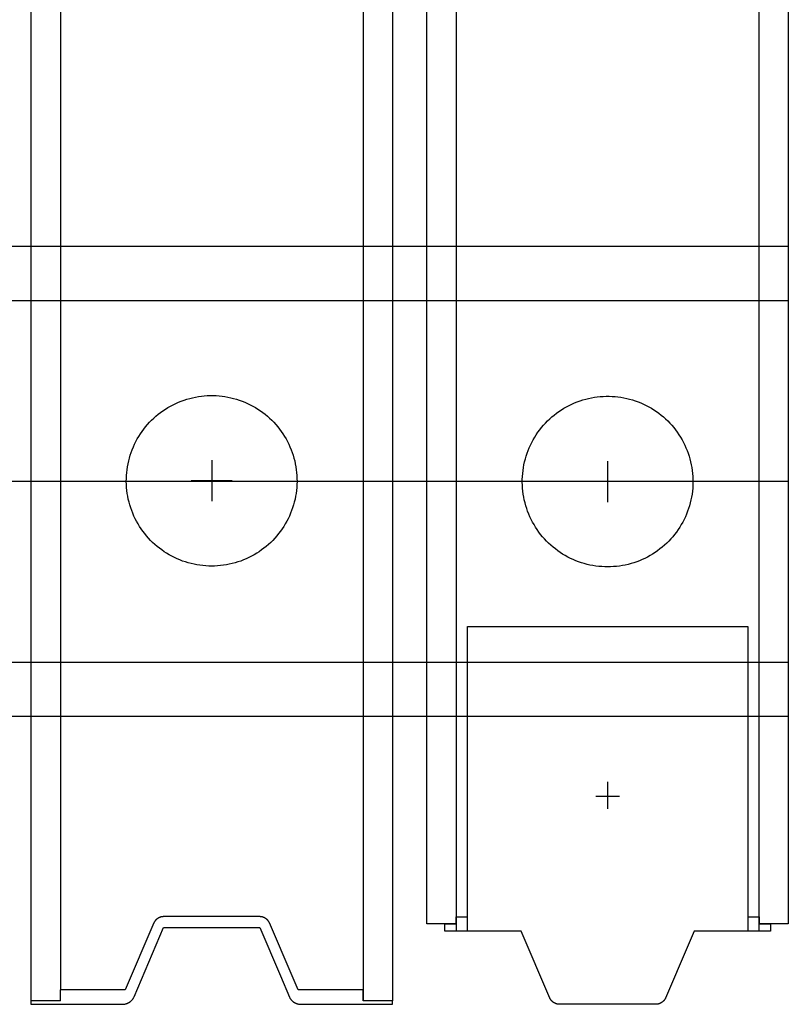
# Model space of a CAD drawing. Header units: millimetres. Extents: x -587 to 358276, y -26688 to 221215.
# Tile 89 of 256: x 9407 to 9428, y 10250 to 10277. Entities that reach past the tile are written whole.
import ezdxf

# ---------------------------------------------------------------- set-up
doc = ezdxf.new("R2010")
doc.units = ezdxf.units.MM
doc.header["$MEASUREMENT"] = 0
doc.layers.add('AVECO MODUŁY', color=40, linetype='Continuous')
doc.layers.add('AVECO TORY', color=7, linetype='Continuous')

msp = doc.modelspace()

# ---------------------------------------------------------------- linework, layer by layer
at = {"layer": 'AVECO MODUŁY', "color": 7}
for p, q in [((9407.408, 10249.749), (9407.408, 10361.325)), ((9417.403, 10361.325), (9417.403, 10249.749)), ((9418.351, 10251.872), (9418.351, 10361.425)), ((9419.162, 10361.425), (9419.162, 10251.672)), ((9427.54, 10251.672), (9427.54, 10361.425)), ((9428.346, 10361.425), (9428.346, 10251.872)), ((9408.219, 10361.025), (9408.219, 10250.049)), ((9416.597, 10249.749), (9416.597, 10361.025)), ((9412.035, 10266.459), (9412.117, 10266.47)), ((9412.117, 10266.47), (9412.198, 10266.478)), ((9412.198, 10266.478), (9412.28, 10266.484)), ((9412.28, 10266.484), (9412.362, 10266.487)), ((9412.362, 10266.487), (9412.444, 10266.487)), ((9412.444, 10266.487), (9412.525, 10266.484)), ((9412.525, 10266.484), (9412.607, 10266.478)), ((9412.607, 10266.478), (9412.689, 10266.47)), ((9412.689, 10266.47), (9412.77, 10266.459)), ((9423.147, 10266.457), (9423.228, 10266.463)), ((9423.228, 10266.463), (9423.31, 10266.466)), ((9423.31, 10266.466), (9423.392, 10266.466)), ((9423.392, 10266.466), (9423.474, 10266.463)), ((9423.474, 10266.463), (9423.556, 10266.457)), ((9411.193, 10266.154), (9411.264, 10266.195)), ((9411.264, 10266.195), (9411.337, 10266.233)), ((9411.337, 10266.233), (9411.411, 10266.269)), ((9411.411, 10266.269), (9411.485, 10266.302)), ((9411.485, 10266.302), (9411.561, 10266.332)), ((9411.561, 10266.332), (9411.638, 10266.36)), ((9411.638, 10266.36), (9411.716, 10266.385)), ((9411.716, 10266.385), (9411.795, 10266.408)), ((9411.795, 10266.408), (9411.875, 10266.427)), ((9411.875, 10266.427), (9411.955, 10266.444)), ((9411.955, 10266.444), (9412.035, 10266.459)), ((9412.77, 10266.459), (9412.85, 10266.444)), ((9412.85, 10266.444), (9412.93, 10266.427)), ((9412.93, 10266.427), (9413.01, 10266.408)), ((9413.01, 10266.408), (9413.089, 10266.385)), ((9413.089, 10266.385), (9413.167, 10266.36)), ((9413.167, 10266.36), (9413.244, 10266.332)), ((9413.244, 10266.332), (9413.32, 10266.302)), ((9413.32, 10266.302), (9413.395, 10266.269)), ((9413.395, 10266.269), (9413.468, 10266.233)), ((9413.468, 10266.233), (9413.541, 10266.195)), ((9413.541, 10266.195), (9413.612, 10266.154)), ((9422.213, 10266.173), (9422.285, 10266.212)), ((9422.285, 10266.212), (9422.359, 10266.247)), ((9422.359, 10266.247), (9422.434, 10266.281)), ((9422.434, 10266.281), (9422.51, 10266.311)), ((9422.51, 10266.311), (9422.587, 10266.339)), ((9422.587, 10266.339), (9422.665, 10266.364)), ((9422.665, 10266.364), (9422.744, 10266.387)), ((9422.744, 10266.387), (9422.823, 10266.406)), ((9422.823, 10266.406), (9422.903, 10266.423)), ((9422.903, 10266.423), (9422.984, 10266.437)), ((9422.984, 10266.437), (9423.065, 10266.449)), ((9423.065, 10266.449), (9423.147, 10266.457)), ((9423.556, 10266.457), (9423.637, 10266.449)), ((9423.637, 10266.449), (9423.718, 10266.437)), ((9423.718, 10266.437), (9423.799, 10266.423)), ((9423.799, 10266.423), (9423.879, 10266.406)), ((9423.879, 10266.406), (9423.958, 10266.387)), ((9423.958, 10266.387), (9424.037, 10266.364)), ((9424.037, 10266.364), (9424.115, 10266.339)), ((9424.115, 10266.339), (9424.192, 10266.311)), ((9424.192, 10266.311), (9424.268, 10266.281)), ((9424.268, 10266.281), (9424.343, 10266.247)), ((9424.343, 10266.247), (9424.417, 10266.212)), ((9424.417, 10266.212), (9424.489, 10266.173)), ((9410.862, 10265.915), (9410.925, 10265.967)), ((9410.925, 10265.967), (9410.989, 10266.017)), ((9410.989, 10266.017), (9411.056, 10266.065)), ((9411.056, 10266.065), (9411.124, 10266.111)), ((9411.124, 10266.111), (9411.193, 10266.154)), ((9413.612, 10266.154), (9413.681, 10266.111)), ((9413.681, 10266.111), (9413.749, 10266.065)), ((9413.749, 10266.065), (9413.816, 10266.017)), ((9413.816, 10266.017), (9413.881, 10265.967)), ((9413.881, 10265.967), (9413.943, 10265.915)), ((9421.81, 10265.893), (9421.873, 10265.946)), ((9421.873, 10265.946), (9421.938, 10265.996)), ((9421.938, 10265.996), (9422.004, 10266.044)), ((9422.004, 10266.044), (9422.072, 10266.09)), ((9422.072, 10266.09), (9422.142, 10266.133)), ((9422.142, 10266.133), (9422.213, 10266.173)), ((9424.489, 10266.173), (9424.56, 10266.133)), ((9424.56, 10266.133), (9424.63, 10266.09)), ((9424.63, 10266.09), (9424.698, 10266.044)), ((9424.698, 10266.044), (9424.764, 10265.996)), ((9424.764, 10265.996), (9424.829, 10265.946)), ((9424.829, 10265.946), (9424.892, 10265.893)), ((9410.576, 10265.622), (9410.629, 10265.684)), ((9410.629, 10265.684), (9410.684, 10265.745)), ((9410.684, 10265.745), (9410.741, 10265.803)), ((9410.741, 10265.803), (9410.801, 10265.86)), ((9410.801, 10265.86), (9410.862, 10265.915)), ((9413.943, 10265.915), (9414.005, 10265.86)), ((9414.005, 10265.86), (9414.064, 10265.803)), ((9414.064, 10265.803), (9414.121, 10265.745)), ((9414.121, 10265.745), (9414.176, 10265.684)), ((9414.176, 10265.684), (9414.229, 10265.622)), ((9421.525, 10265.6), (9421.578, 10265.663)), ((9421.578, 10265.663), (9421.633, 10265.724)), ((9421.633, 10265.724), (9421.69, 10265.782)), ((9421.69, 10265.782), (9421.749, 10265.839)), ((9421.749, 10265.839), (9421.81, 10265.893)), ((9424.892, 10265.893), (9424.953, 10265.839)), ((9424.953, 10265.839), (9425.012, 10265.782)), ((9425.012, 10265.782), (9425.069, 10265.724)), ((9425.069, 10265.724), (9425.124, 10265.663)), ((9425.124, 10265.663), (9425.177, 10265.6)), ((9410.387, 10265.355), (9410.431, 10265.424)), ((9410.431, 10265.424), (9410.477, 10265.491)), ((9410.477, 10265.491), (9410.525, 10265.557)), ((9410.525, 10265.557), (9410.576, 10265.622)), ((9414.229, 10265.622), (9414.28, 10265.557)), ((9414.28, 10265.557), (9414.328, 10265.491)), ((9414.328, 10265.491), (9414.374, 10265.424)), ((9414.374, 10265.424), (9414.418, 10265.355)), ((9421.336, 10265.333), (9421.379, 10265.403)), ((9421.379, 10265.403), (9421.425, 10265.47)), ((9421.425, 10265.47), (9421.474, 10265.536)), ((9421.474, 10265.536), (9421.525, 10265.6)), ((9425.177, 10265.6), (9425.228, 10265.536)), ((9425.228, 10265.536), (9425.277, 10265.47)), ((9425.277, 10265.47), (9425.323, 10265.403)), ((9425.323, 10265.403), (9425.367, 10265.333)), ((9410.237, 10265.064), (9410.27, 10265.138)), ((9410.27, 10265.138), (9410.307, 10265.212)), ((9410.307, 10265.212), (9410.346, 10265.284)), ((9410.346, 10265.284), (9410.387, 10265.355)), ((9414.418, 10265.355), (9414.459, 10265.284)), ((9414.459, 10265.284), (9414.498, 10265.212)), ((9414.498, 10265.212), (9414.535, 10265.138)), ((9414.535, 10265.138), (9414.568, 10265.064)), ((9421.185, 10265.043), (9421.219, 10265.117)), ((9421.219, 10265.117), (9421.255, 10265.191)), ((9421.255, 10265.191), (9421.294, 10265.263)), ((9421.294, 10265.263), (9421.336, 10265.333)), ((9425.367, 10265.333), (9425.408, 10265.263)), ((9425.408, 10265.263), (9425.447, 10265.191)), ((9425.447, 10265.191), (9425.483, 10265.117)), ((9425.483, 10265.117), (9425.517, 10265.043)), ((9410.128, 10264.755), (9410.151, 10264.834)), ((9410.151, 10264.834), (9410.177, 10264.911)), ((9410.177, 10264.911), (9410.205, 10264.988)), ((9410.205, 10264.988), (9410.237, 10265.064)), ((9414.568, 10265.064), (9414.6, 10264.988)), ((9414.6, 10264.988), (9414.628, 10264.911)), ((9414.628, 10264.911), (9414.654, 10264.834)), ((9414.654, 10264.834), (9414.677, 10264.755)), ((9421.1, 10264.812), (9421.125, 10264.89)), ((9421.125, 10264.89), (9421.154, 10264.967)), ((9421.154, 10264.967), (9421.185, 10265.043)), ((9425.517, 10265.043), (9425.548, 10264.967)), ((9425.548, 10264.967), (9425.577, 10264.89)), ((9425.577, 10264.89), (9425.603, 10264.812)), ((9410.075, 10264.515), (9410.09, 10264.596)), ((9410.09, 10264.596), (9410.108, 10264.676)), ((9410.108, 10264.676), (9410.128, 10264.755)), ((9412.403, 10264.695), (9412.403, 10263.561)), ((9414.677, 10264.755), (9414.698, 10264.676)), ((9414.698, 10264.676), (9414.715, 10264.596)), ((9414.715, 10264.596), (9414.73, 10264.515)), ((9421.024, 10264.494), (9421.038, 10264.574)), ((9421.038, 10264.574), (9421.056, 10264.654)), ((9421.056, 10264.654), (9421.076, 10264.734)), ((9421.076, 10264.734), (9421.1, 10264.812)), ((9423.351, 10264.673), (9423.351, 10263.54)), ((9425.603, 10264.812), (9425.626, 10264.734)), ((9425.626, 10264.734), (9425.646, 10264.654)), ((9425.646, 10264.654), (9425.664, 10264.574)), ((9425.664, 10264.574), (9425.679, 10264.494)), ((9410.047, 10264.271), (9410.054, 10264.353)), ((9410.054, 10264.353), (9410.063, 10264.434)), ((9410.063, 10264.434), (9410.075, 10264.515)), ((9414.73, 10264.515), (9414.742, 10264.434)), ((9414.742, 10264.434), (9414.751, 10264.353)), ((9414.751, 10264.353), (9414.758, 10264.271)), ((9420.996, 10264.25), (9421.002, 10264.331)), ((9421.002, 10264.331), (9421.012, 10264.413)), ((9421.012, 10264.413), (9421.024, 10264.494)), ((9425.679, 10264.494), (9425.691, 10264.413)), ((9425.691, 10264.413), (9425.7, 10264.331)), ((9425.7, 10264.331), (9425.706, 10264.25)), ((9410.043, 10264.107), (9410.044, 10264.189)), ((9410.045, 10264.025), (9410.043, 10264.107)), ((9410.044, 10264.189), (9410.047, 10264.271)), ((9410.05, 10263.944), (9410.045, 10264.025)), ((9412.969, 10264.128), (9411.836, 10264.128)), ((9414.76, 10264.025), (9414.755, 10263.944)), ((9414.758, 10264.271), (9414.761, 10264.189)), ((9414.762, 10264.107), (9414.76, 10264.025)), ((9414.761, 10264.189), (9414.762, 10264.107)), ((9420.992, 10264.168), (9420.996, 10264.25)), ((9420.992, 10264.086), (9420.992, 10264.168)), ((9420.994, 10264.004), (9420.992, 10264.086)), ((9423.918, 10264.107), (9422.784, 10264.107)), ((9425.706, 10264.25), (9425.71, 10264.168)), ((9425.71, 10264.086), (9425.708, 10264.004)), ((9425.71, 10264.168), (9425.71, 10264.086)), ((9410.058, 10263.862), (9410.05, 10263.944)), ((9410.069, 10263.781), (9410.058, 10263.862)), ((9410.082, 10263.7), (9410.069, 10263.781)), ((9414.736, 10263.781), (9414.723, 10263.7)), ((9414.747, 10263.862), (9414.736, 10263.781)), ((9414.755, 10263.944), (9414.747, 10263.862)), ((9420.999, 10263.922), (9420.994, 10264.004)), ((9421.007, 10263.841), (9420.999, 10263.922)), ((9421.017, 10263.76), (9421.007, 10263.841)), ((9421.031, 10263.679), (9421.017, 10263.76)), ((9425.685, 10263.76), (9425.671, 10263.679)), ((9425.696, 10263.841), (9425.685, 10263.76)), ((9425.703, 10263.922), (9425.696, 10263.841)), ((9425.708, 10264.004), (9425.703, 10263.922)), ((9410.098, 10263.62), (9410.082, 10263.7)), ((9410.117, 10263.54), (9410.098, 10263.62)), ((9410.139, 10263.461), (9410.117, 10263.54)), ((9414.688, 10263.54), (9414.666, 10263.461)), ((9414.707, 10263.62), (9414.688, 10263.54)), ((9414.723, 10263.7), (9414.707, 10263.62)), ((9421.047, 10263.599), (9421.031, 10263.679)), ((9421.066, 10263.519), (9421.047, 10263.599)), ((9421.088, 10263.44), (9421.066, 10263.519)), ((9425.636, 10263.519), (9425.614, 10263.44)), ((9425.655, 10263.599), (9425.636, 10263.519)), ((9425.671, 10263.679), (9425.655, 10263.599)), ((9410.164, 10263.383), (9410.139, 10263.461)), ((9410.191, 10263.306), (9410.164, 10263.383)), ((9410.221, 10263.23), (9410.191, 10263.306)), ((9410.253, 10263.154), (9410.221, 10263.23)), ((9414.584, 10263.23), (9414.552, 10263.154)), ((9414.614, 10263.306), (9414.584, 10263.23)), ((9414.641, 10263.383), (9414.614, 10263.306)), ((9414.666, 10263.461), (9414.641, 10263.383)), ((9421.112, 10263.362), (9421.088, 10263.44)), ((9421.139, 10263.285), (9421.112, 10263.362)), ((9421.169, 10263.208), (9421.139, 10263.285)), ((9421.202, 10263.133), (9421.169, 10263.208)), ((9425.533, 10263.208), (9425.5, 10263.133)), ((9425.563, 10263.285), (9425.533, 10263.208)), ((9425.59, 10263.362), (9425.563, 10263.285)), ((9425.614, 10263.44), (9425.59, 10263.362)), ((9410.288, 10263.08), (9410.253, 10263.154)), ((9410.326, 10263.008), (9410.288, 10263.08)), ((9410.366, 10262.936), (9410.326, 10263.008)), ((9410.409, 10262.866), (9410.366, 10262.936)), ((9414.439, 10262.936), (9414.397, 10262.866)), ((9414.479, 10263.008), (9414.439, 10262.936)), ((9414.517, 10263.08), (9414.479, 10263.008)), ((9414.552, 10263.154), (9414.517, 10263.08)), ((9421.237, 10263.059), (9421.202, 10263.133)), ((9421.274, 10262.986), (9421.237, 10263.059)), ((9421.315, 10262.915), (9421.274, 10262.986)), ((9425.428, 10262.986), (9425.388, 10262.915)), ((9425.465, 10263.059), (9425.428, 10262.986)), ((9425.5, 10263.133), (9425.465, 10263.059)), ((9410.454, 10262.798), (9410.409, 10262.866)), ((9410.501, 10262.731), (9410.454, 10262.798)), ((9410.551, 10262.666), (9410.501, 10262.731)), ((9410.602, 10262.602), (9410.551, 10262.666)), ((9414.255, 10262.666), (9414.203, 10262.602)), ((9414.304, 10262.731), (9414.255, 10262.666)), ((9414.352, 10262.798), (9414.304, 10262.731)), ((9414.397, 10262.866), (9414.352, 10262.798)), ((9421.357, 10262.845), (9421.315, 10262.915)), ((9421.402, 10262.777), (9421.357, 10262.845)), ((9421.449, 10262.71), (9421.402, 10262.777)), ((9421.499, 10262.645), (9421.449, 10262.71)), ((9425.253, 10262.71), (9425.203, 10262.645)), ((9425.3, 10262.777), (9425.253, 10262.71)), ((9425.345, 10262.845), (9425.3, 10262.777)), ((9425.388, 10262.915), (9425.345, 10262.845)), ((9410.656, 10262.541), (9410.602, 10262.602)), ((9410.713, 10262.481), (9410.656, 10262.541)), ((9410.771, 10262.424), (9410.713, 10262.481)), ((9410.831, 10262.368), (9410.771, 10262.424)), ((9414.034, 10262.424), (9413.974, 10262.368)), ((9414.093, 10262.481), (9414.034, 10262.424)), ((9414.149, 10262.541), (9414.093, 10262.481)), ((9414.203, 10262.602), (9414.149, 10262.541)), ((9421.551, 10262.581), (9421.499, 10262.645)), ((9421.605, 10262.52), (9421.551, 10262.581)), ((9421.661, 10262.46), (9421.605, 10262.52)), ((9421.719, 10262.402), (9421.661, 10262.46)), ((9421.779, 10262.347), (9421.719, 10262.402)), ((9424.983, 10262.402), (9424.923, 10262.347)), ((9425.041, 10262.46), (9424.983, 10262.402)), ((9425.097, 10262.52), (9425.041, 10262.46)), ((9425.151, 10262.581), (9425.097, 10262.52)), ((9425.203, 10262.645), (9425.151, 10262.581)), ((9410.893, 10262.314), (9410.831, 10262.368)), ((9410.957, 10262.263), (9410.893, 10262.314)), ((9411.022, 10262.214), (9410.957, 10262.263)), ((9411.09, 10262.167), (9411.022, 10262.214)), ((9411.158, 10262.123), (9411.09, 10262.167)), ((9411.229, 10262.081), (9411.158, 10262.123)), ((9413.647, 10262.123), (9413.576, 10262.081)), ((9413.716, 10262.167), (9413.647, 10262.123)), ((9413.783, 10262.214), (9413.716, 10262.167)), ((9413.848, 10262.263), (9413.783, 10262.214)), ((9413.912, 10262.314), (9413.848, 10262.263)), ((9413.974, 10262.368), (9413.912, 10262.314)), ((9421.841, 10262.293), (9421.779, 10262.347)), ((9421.905, 10262.242), (9421.841, 10262.293)), ((9421.971, 10262.193), (9421.905, 10262.242)), ((9422.038, 10262.146), (9421.971, 10262.193)), ((9422.107, 10262.102), (9422.038, 10262.146)), ((9424.664, 10262.146), (9424.595, 10262.102)), ((9424.731, 10262.193), (9424.664, 10262.146)), ((9424.797, 10262.242), (9424.731, 10262.193)), ((9424.861, 10262.293), (9424.797, 10262.242)), ((9424.923, 10262.347), (9424.861, 10262.293)), ((9411.3, 10262.042), (9411.229, 10262.081)), ((9411.374, 10262.005), (9411.3, 10262.042)), ((9411.448, 10261.97), (9411.374, 10262.005)), ((9411.523, 10261.938), (9411.448, 10261.97)), ((9411.6, 10261.909), (9411.523, 10261.938)), ((9411.677, 10261.883), (9411.6, 10261.909)), ((9411.756, 10261.859), (9411.677, 10261.883)), ((9411.835, 10261.838), (9411.756, 10261.859)), ((9411.915, 10261.819), (9411.835, 10261.838)), ((9412.97, 10261.838), (9412.89, 10261.819)), ((9413.049, 10261.859), (9412.97, 10261.838)), ((9413.128, 10261.883), (9413.049, 10261.859)), ((9413.205, 10261.909), (9413.128, 10261.883)), ((9413.282, 10261.938), (9413.205, 10261.909)), ((9413.357, 10261.97), (9413.282, 10261.938)), ((9413.432, 10262.005), (9413.357, 10261.97)), ((9413.505, 10262.042), (9413.432, 10262.005)), ((9413.576, 10262.081), (9413.505, 10262.042)), ((9422.177, 10262.06), (9422.107, 10262.102)), ((9422.249, 10262.02), (9422.177, 10262.06)), ((9422.322, 10261.983), (9422.249, 10262.02)), ((9422.396, 10261.949), (9422.322, 10261.983)), ((9422.472, 10261.917), (9422.396, 10261.949)), ((9422.548, 10261.888), (9422.472, 10261.917)), ((9422.626, 10261.861), (9422.548, 10261.888)), ((9422.704, 10261.837), (9422.626, 10261.861)), ((9422.783, 10261.816), (9422.704, 10261.837)), ((9423.998, 10261.837), (9423.919, 10261.816)), ((9424.076, 10261.861), (9423.998, 10261.837)), ((9424.154, 10261.888), (9424.076, 10261.861)), ((9424.23, 10261.917), (9424.154, 10261.888)), ((9424.306, 10261.949), (9424.23, 10261.917)), ((9424.38, 10261.983), (9424.306, 10261.949)), ((9424.453, 10262.02), (9424.38, 10261.983)), ((9424.525, 10262.06), (9424.453, 10262.02)), ((9424.595, 10262.102), (9424.525, 10262.06)), ((9411.995, 10261.804), (9411.915, 10261.819)), ((9412.076, 10261.791), (9411.995, 10261.804)), ((9412.157, 10261.781), (9412.076, 10261.791)), ((9412.239, 10261.774), (9412.157, 10261.781)), ((9412.321, 10261.77), (9412.239, 10261.774)), ((9412.403, 10261.768), (9412.321, 10261.77)), ((9412.484, 10261.77), (9412.403, 10261.768)), ((9412.566, 10261.774), (9412.484, 10261.77)), ((9412.648, 10261.781), (9412.566, 10261.774)), ((9412.729, 10261.791), (9412.648, 10261.781)), ((9412.81, 10261.804), (9412.729, 10261.791)), ((9412.89, 10261.819), (9412.81, 10261.804)), ((9422.863, 10261.798), (9422.783, 10261.816)), ((9422.944, 10261.783), (9422.863, 10261.798)), ((9423.025, 10261.77), (9422.944, 10261.783)), ((9423.106, 10261.76), (9423.025, 10261.77)), ((9423.187, 10261.753), (9423.106, 10261.76)), ((9423.269, 10261.749), (9423.187, 10261.753)), ((9423.351, 10261.747), (9423.269, 10261.749)), ((9423.433, 10261.749), (9423.351, 10261.747)), ((9423.515, 10261.753), (9423.433, 10261.749)), ((9423.596, 10261.76), (9423.515, 10261.753)), ((9423.678, 10261.77), (9423.596, 10261.76)), ((9423.759, 10261.783), (9423.678, 10261.77)), ((9423.839, 10261.798), (9423.759, 10261.783)), ((9423.919, 10261.816), (9423.839, 10261.798)), ((9419.474, 10251.672), (9419.474, 10260.099)), ((9419.474, 10260.099), (9427.228, 10260.099)), ((9427.228, 10260.099), (9427.228, 10258.747)), ((9427.228, 10258.747), (9427.228, 10251.672)), ((9423.351, 10255.803), (9423.351, 10255.056)), ((9423.678, 10255.399), (9423.024, 10255.399)), ((9419.474, 10252.072), (9419.474, 10253.425)), ((9410.919, 10252.029), (9410.915, 10252.026)), ((9410.924, 10252.032), (9410.919, 10252.029)), ((9410.929, 10252.035), (9410.924, 10252.032)), ((9410.934, 10252.038), (9410.929, 10252.035)), ((9410.939, 10252.04), (9410.934, 10252.038)), ((9410.944, 10252.043), (9410.939, 10252.04)), ((9410.949, 10252.045), (9410.944, 10252.043)), ((9410.954, 10252.047), (9410.949, 10252.045)), ((9410.959, 10252.05), (9410.954, 10252.047)), ((9410.964, 10252.052), (9410.959, 10252.05)), ((9410.97, 10252.054), (9410.964, 10252.052)), ((9410.975, 10252.056), (9410.97, 10252.054)), ((9410.98, 10252.057), (9410.975, 10252.056)), ((9410.985, 10252.059), (9410.98, 10252.057)), ((9410.991, 10252.061), (9410.985, 10252.059)), ((9410.996, 10252.062), (9410.991, 10252.061)), ((9411.001, 10252.064), (9410.996, 10252.062)), ((9411.007, 10252.065), (9411.001, 10252.064)), ((9411.012, 10252.066), (9411.007, 10252.065)), ((9411.017, 10252.067), (9411.012, 10252.066)), ((9411.022, 10252.068), (9411.017, 10252.067)), ((9411.028, 10252.069), (9411.022, 10252.068)), ((9411.033, 10252.07), (9411.028, 10252.069)), ((9411.038, 10252.071), (9411.033, 10252.07)), ((9411.044, 10252.071), (9411.038, 10252.071)), ((9411.049, 10252.072), (9411.044, 10252.071)), ((9411.054, 10252.072), (9411.049, 10252.072)), ((9411.059, 10252.073), (9411.054, 10252.072)), ((9411.065, 10252.073), (9411.059, 10252.073)), ((9411.075, 10252.073), (9411.065, 10252.073)), ((9413.74, 10252.073), (9411.075, 10252.073)), ((9413.746, 10252.073), (9413.74, 10252.073)), ((9413.751, 10252.072), (9413.746, 10252.073)), ((9413.756, 10252.072), (9413.751, 10252.072)), ((9413.761, 10252.071), (9413.756, 10252.072)), ((9413.767, 10252.071), (9413.761, 10252.071)), ((9413.772, 10252.07), (9413.767, 10252.071)), ((9413.777, 10252.069), (9413.772, 10252.07)), ((9413.783, 10252.068), (9413.777, 10252.069)), ((9413.788, 10252.067), (9413.783, 10252.068)), ((9413.793, 10252.066), (9413.788, 10252.067)), ((9413.799, 10252.065), (9413.793, 10252.066)), ((9413.804, 10252.064), (9413.799, 10252.065)), ((9413.809, 10252.062), (9413.804, 10252.064)), ((9413.815, 10252.061), (9413.809, 10252.062)), ((9413.82, 10252.059), (9413.815, 10252.061)), ((9413.825, 10252.057), (9413.82, 10252.059)), ((9413.83, 10252.056), (9413.825, 10252.057)), ((9413.835, 10252.054), (9413.83, 10252.056)), ((9413.841, 10252.052), (9413.835, 10252.054)), ((9413.846, 10252.05), (9413.841, 10252.052)), ((9413.851, 10252.047), (9413.846, 10252.05)), ((9413.856, 10252.045), (9413.851, 10252.047)), ((9413.861, 10252.043), (9413.856, 10252.045)), ((9413.866, 10252.04), (9413.861, 10252.043)), ((9413.871, 10252.038), (9413.866, 10252.04)), ((9413.876, 10252.035), (9413.871, 10252.038)), ((9413.881, 10252.032), (9413.876, 10252.035)), ((9413.886, 10252.029), (9413.881, 10252.032)), ((9413.891, 10252.026), (9413.886, 10252.029)), ((9419.162, 10251.872), (9419.162, 10252.072)), ((9419.162, 10252.072), (9419.474, 10252.072)), ((9427.228, 10252.072), (9427.54, 10252.072)), ((9427.54, 10252.072), (9427.54, 10251.872)), ((9410.803, 10251.9), (9410.012, 10250.049)), ((9410.257, 10249.859), (9411.075, 10251.773)), ((9410.806, 10251.905), (9410.803, 10251.9)), ((9410.808, 10251.91), (9410.806, 10251.905)), ((9410.811, 10251.914), (9410.808, 10251.91)), ((9410.813, 10251.919), (9410.811, 10251.914)), ((9410.816, 10251.924), (9410.813, 10251.919)), ((9410.818, 10251.928), (9410.816, 10251.924)), ((9410.821, 10251.933), (9410.818, 10251.928)), ((9410.824, 10251.937), (9410.821, 10251.933)), ((9410.827, 10251.942), (9410.824, 10251.937)), ((9410.83, 10251.946), (9410.827, 10251.942)), ((9410.833, 10251.951), (9410.83, 10251.946)), ((9410.837, 10251.955), (9410.833, 10251.951)), ((9410.84, 10251.959), (9410.837, 10251.955)), ((9410.844, 10251.964), (9410.84, 10251.959)), ((9410.847, 10251.968), (9410.844, 10251.964)), ((9410.851, 10251.972), (9410.847, 10251.968)), ((9410.854, 10251.976), (9410.851, 10251.972)), ((9410.858, 10251.98), (9410.854, 10251.976)), ((9410.862, 10251.984), (9410.858, 10251.98)), ((9410.866, 10251.988), (9410.862, 10251.984)), ((9410.87, 10251.992), (9410.866, 10251.988)), ((9410.874, 10251.996), (9410.87, 10251.992)), ((9410.878, 10252), (9410.874, 10251.996)), ((9410.883, 10252.003), (9410.878, 10252)), ((9410.887, 10252.007), (9410.883, 10252.003)), ((9410.892, 10252.01), (9410.887, 10252.007)), ((9410.896, 10252.014), (9410.892, 10252.01)), ((9410.901, 10252.017), (9410.896, 10252.014)), ((9410.905, 10252.02), (9410.901, 10252.017)), ((9410.91, 10252.023), (9410.905, 10252.02)), ((9410.915, 10252.026), (9410.91, 10252.023)), ((9411.075, 10251.773), (9412.09, 10251.773)), ((9412.09, 10251.773), (9413.73, 10251.773)), ((9413.73, 10251.773), (9414.303, 10250.432)), ((9413.895, 10252.023), (9413.891, 10252.026)), ((9413.9, 10252.02), (9413.895, 10252.023)), ((9413.905, 10252.017), (9413.9, 10252.02)), ((9413.909, 10252.014), (9413.905, 10252.017)), ((9413.914, 10252.01), (9413.909, 10252.014)), ((9413.918, 10252.007), (9413.914, 10252.01)), ((9413.922, 10252.003), (9413.918, 10252.007)), ((9413.927, 10252), (9413.922, 10252.003)), ((9413.931, 10251.996), (9413.927, 10252)), ((9413.935, 10251.992), (9413.931, 10251.996)), ((9413.939, 10251.988), (9413.935, 10251.992)), ((9413.943, 10251.984), (9413.939, 10251.988)), ((9413.947, 10251.98), (9413.943, 10251.984)), ((9413.951, 10251.976), (9413.947, 10251.98)), ((9413.954, 10251.972), (9413.951, 10251.976)), ((9413.958, 10251.968), (9413.954, 10251.972)), ((9413.962, 10251.964), (9413.958, 10251.968)), ((9413.965, 10251.959), (9413.962, 10251.964)), ((9413.968, 10251.955), (9413.965, 10251.959)), ((9413.972, 10251.951), (9413.968, 10251.955)), ((9413.975, 10251.946), (9413.972, 10251.951)), ((9413.978, 10251.942), (9413.975, 10251.946)), ((9413.981, 10251.937), (9413.978, 10251.942)), ((9413.984, 10251.933), (9413.981, 10251.937)), ((9413.987, 10251.928), (9413.984, 10251.933)), ((9413.989, 10251.924), (9413.987, 10251.928)), ((9413.992, 10251.919), (9413.989, 10251.924)), ((9413.995, 10251.914), (9413.992, 10251.919)), ((9413.997, 10251.91), (9413.995, 10251.914)), ((9413.999, 10251.905), (9413.997, 10251.91)), ((9414.002, 10251.9), (9413.999, 10251.905)), ((9414.627, 10250.437), (9414.002, 10251.9)), ((9419.162, 10251.872), (9418.351, 10251.872)), ((9418.851, 10251.672), (9418.851, 10251.872)), ((9418.851, 10251.872), (9419.162, 10251.872)), ((9427.54, 10251.872), (9427.851, 10251.872)), ((9428.346, 10251.872), (9427.54, 10251.872)), ((9427.851, 10251.872), (9427.851, 10251.672)), ((9420.576, 10251.672), (9418.851, 10251.672)), ((9420.96, 10251.672), (9420.576, 10251.672)), ((9421.754, 10249.816), (9420.96, 10251.672)), ((9425.742, 10251.672), (9425.576, 10251.284)), ((9427.54, 10251.672), (9425.742, 10251.672)), ((9427.851, 10251.672), (9427.54, 10251.672)), ((9425.576, 10251.284), (9424.948, 10249.816)), ((9414.303, 10250.432), (9414.552, 10249.85)), ((9414.793, 10250.049), (9414.627, 10250.437)), ((9409.627, 10250.049), (9408.213, 10250.049)), ((9408.213, 10250.049), (9408.213, 10249.849)), ((9410.012, 10250.049), (9409.627, 10250.049)), ((9410.244, 10249.832), (9410.253, 10249.85)), ((9410.253, 10249.85), (9410.257, 10249.859)), ((9414.552, 10249.85), (9414.556, 10249.842)), ((9415.967, 10250.049), (9414.793, 10250.049)), ((9416.592, 10250.049), (9415.967, 10250.049)), ((9416.592, 10249.849), (9416.592, 10250.049)), ((9408.213, 10249.749), (9407.403, 10249.749)), ((9407.403, 10249.749), (9407.403, 10249.649)), ((9407.403, 10249.649), (9409.948, 10249.649)), ((9408.219, 10249.749), (9407.408, 10249.749)), ((9408.213, 10249.849), (9408.213, 10249.749)), ((9409.948, 10249.649), (9409.959, 10249.65)), ((9409.959, 10249.65), (9409.971, 10249.651)), ((9409.971, 10249.651), (9409.983, 10249.652)), ((9409.983, 10249.652), (9409.995, 10249.654)), ((9409.995, 10249.654), (9410.006, 10249.656)), ((9410.006, 10249.656), (9410.018, 10249.659)), ((9410.018, 10249.659), (9410.03, 10249.662)), ((9410.03, 10249.662), (9410.042, 10249.665)), ((9410.042, 10249.665), (9410.047, 10249.667)), ((9410.047, 10249.667), (9410.053, 10249.669)), ((9410.053, 10249.669), (9410.059, 10249.671)), ((9410.059, 10249.671), (9410.065, 10249.673)), ((9410.065, 10249.673), (9410.07, 10249.676)), ((9410.07, 10249.676), (9410.076, 10249.678)), ((9410.076, 10249.678), (9410.082, 10249.681)), ((9410.082, 10249.681), (9410.087, 10249.683)), ((9410.087, 10249.683), (9410.093, 10249.686)), ((9410.093, 10249.686), (9410.098, 10249.689)), ((9410.098, 10249.689), (9410.104, 10249.692)), ((9410.104, 10249.692), (9410.109, 10249.695)), ((9410.109, 10249.695), (9410.115, 10249.698)), ((9410.115, 10249.698), (9410.12, 10249.701)), ((9410.12, 10249.701), (9410.125, 10249.704)), ((9410.125, 10249.704), (9410.131, 10249.708)), ((9410.131, 10249.708), (9410.136, 10249.711)), ((9410.136, 10249.711), (9410.141, 10249.715)), ((9410.141, 10249.715), (9410.146, 10249.719)), ((9410.146, 10249.719), (9410.151, 10249.722)), ((9410.151, 10249.722), (9410.156, 10249.726)), ((9410.156, 10249.726), (9410.16, 10249.73)), ((9410.16, 10249.73), (9410.165, 10249.734)), ((9410.165, 10249.734), (9410.17, 10249.738)), ((9410.17, 10249.738), (9410.174, 10249.742)), ((9410.174, 10249.742), (9410.179, 10249.747)), ((9410.179, 10249.747), (9410.183, 10249.751)), ((9410.183, 10249.751), (9410.187, 10249.755)), ((9410.187, 10249.755), (9410.196, 10249.764)), ((9410.196, 10249.764), (9410.204, 10249.773)), ((9410.204, 10249.773), (9410.211, 10249.783)), ((9410.211, 10249.783), (9410.219, 10249.792)), ((9410.219, 10249.792), (9410.225, 10249.802)), ((9410.225, 10249.802), (9410.232, 10249.812)), ((9410.232, 10249.812), (9410.238, 10249.822)), ((9410.238, 10249.822), (9410.244, 10249.832)), ((9414.556, 10249.842), (9414.561, 10249.832)), ((9414.561, 10249.832), (9414.567, 10249.822)), ((9414.567, 10249.822), (9414.573, 10249.812)), ((9414.573, 10249.812), (9414.58, 10249.802)), ((9414.58, 10249.802), (9414.587, 10249.792)), ((9414.587, 10249.792), (9414.594, 10249.783)), ((9414.594, 10249.783), (9414.601, 10249.773)), ((9414.601, 10249.773), (9414.609, 10249.764)), ((9414.609, 10249.764), (9414.618, 10249.755)), ((9414.618, 10249.755), (9414.622, 10249.751)), ((9414.622, 10249.751), (9414.626, 10249.747)), ((9414.626, 10249.747), (9414.631, 10249.742)), ((9414.631, 10249.742), (9414.635, 10249.738)), ((9414.635, 10249.738), (9414.64, 10249.734)), ((9414.64, 10249.734), (9414.645, 10249.73)), ((9414.645, 10249.73), (9414.65, 10249.726)), ((9414.65, 10249.726), (9414.654, 10249.722)), ((9414.654, 10249.722), (9414.659, 10249.719)), ((9414.659, 10249.719), (9414.664, 10249.715)), ((9414.664, 10249.715), (9414.669, 10249.711)), ((9414.669, 10249.711), (9414.675, 10249.708)), ((9414.675, 10249.708), (9414.68, 10249.704)), ((9414.68, 10249.704), (9414.685, 10249.701)), ((9414.685, 10249.701), (9414.69, 10249.698)), ((9414.69, 10249.698), (9414.696, 10249.695)), ((9414.696, 10249.695), (9414.701, 10249.692)), ((9414.701, 10249.692), (9414.707, 10249.689)), ((9414.707, 10249.689), (9414.712, 10249.686)), ((9414.712, 10249.686), (9414.718, 10249.683)), ((9414.718, 10249.683), (9414.723, 10249.681)), ((9414.723, 10249.681), (9414.729, 10249.678)), ((9414.729, 10249.678), (9414.735, 10249.676)), ((9414.735, 10249.676), (9414.74, 10249.673)), ((9414.74, 10249.673), (9414.746, 10249.671)), ((9414.746, 10249.671), (9414.752, 10249.669)), ((9414.752, 10249.669), (9414.758, 10249.667)), ((9414.758, 10249.667), (9414.764, 10249.665)), ((9414.764, 10249.665), (9414.775, 10249.662)), ((9414.775, 10249.662), (9414.787, 10249.659)), ((9414.787, 10249.659), (9414.799, 10249.656)), ((9414.799, 10249.656), (9414.811, 10249.654)), ((9414.811, 10249.654), (9414.822, 10249.652)), ((9414.822, 10249.652), (9414.834, 10249.651)), ((9414.834, 10249.651), (9414.846, 10249.65)), ((9414.846, 10249.65), (9414.857, 10249.649)), ((9414.857, 10249.649), (9417.403, 10249.649)), ((9416.592, 10249.749), (9416.592, 10249.849)), ((9417.403, 10249.749), (9416.592, 10249.749)), ((9417.403, 10249.749), (9416.597, 10249.749)), ((9417.403, 10249.649), (9417.403, 10249.749)), ((9421.757, 10249.811), (9421.754, 10249.816)), ((9421.759, 10249.807), (9421.757, 10249.811)), ((9421.762, 10249.802), (9421.759, 10249.807)), ((9421.764, 10249.797), (9421.762, 10249.802)), ((9421.767, 10249.793), (9421.764, 10249.797)), ((9421.773, 10249.784), (9421.767, 10249.793)), ((9421.779, 10249.775), (9421.773, 10249.784)), ((9421.782, 10249.77), (9421.779, 10249.775)), ((9421.785, 10249.766), (9421.782, 10249.77)), ((9421.789, 10249.762), (9421.785, 10249.766)), ((9421.792, 10249.757), (9421.789, 10249.762)), ((9421.796, 10249.753), (9421.792, 10249.757)), ((9421.799, 10249.749), (9421.796, 10249.753)), ((9421.803, 10249.745), (9421.799, 10249.749)), ((9421.807, 10249.741), (9421.803, 10249.745)), ((9421.811, 10249.737), (9421.807, 10249.741)), ((9421.815, 10249.733), (9421.811, 10249.737)), ((9421.819, 10249.729), (9421.815, 10249.733)), ((9421.823, 10249.725), (9421.819, 10249.729)), ((9421.827, 10249.722), (9421.823, 10249.725)), ((9421.831, 10249.718), (9421.827, 10249.722)), ((9421.836, 10249.714), (9421.831, 10249.718)), ((9421.84, 10249.711), (9421.836, 10249.714)), ((9421.845, 10249.708), (9421.84, 10249.711)), ((9421.849, 10249.704), (9421.845, 10249.708)), ((9421.854, 10249.701), (9421.849, 10249.704)), ((9421.858, 10249.698), (9421.854, 10249.701)), ((9421.863, 10249.695), (9421.858, 10249.698)), ((9421.868, 10249.692), (9421.863, 10249.695)), ((9421.873, 10249.689), (9421.868, 10249.692)), ((9421.878, 10249.686), (9421.873, 10249.689)), ((9421.882, 10249.684), (9421.878, 10249.686)), ((9421.887, 10249.681), (9421.882, 10249.684)), ((9421.893, 10249.678), (9421.887, 10249.681)), ((9421.898, 10249.676), (9421.893, 10249.678)), ((9421.903, 10249.674), (9421.898, 10249.676)), ((9421.908, 10249.672), (9421.903, 10249.674)), ((9421.913, 10249.669), (9421.908, 10249.672)), ((9421.918, 10249.667), (9421.913, 10249.669)), ((9421.923, 10249.666), (9421.918, 10249.667)), ((9421.929, 10249.664), (9421.923, 10249.666)), ((9421.934, 10249.662), (9421.929, 10249.664)), ((9421.939, 10249.66), (9421.934, 10249.662)), ((9421.944, 10249.659), (9421.939, 10249.66)), ((9421.95, 10249.657), (9421.944, 10249.659)), ((9421.955, 10249.656), (9421.95, 10249.657)), ((9421.96, 10249.655), (9421.955, 10249.656)), ((9421.966, 10249.654), (9421.96, 10249.655)), ((9421.971, 10249.653), (9421.966, 10249.654)), ((9421.976, 10249.652), (9421.971, 10249.653)), ((9421.982, 10249.651), (9421.976, 10249.652)), ((9421.987, 10249.651), (9421.982, 10249.651)), ((9421.992, 10249.65), (9421.987, 10249.651)), ((9422.003, 10249.65), (9421.992, 10249.65)), ((9422.024, 10249.649), (9422.003, 10249.65)), ((9424.678, 10249.649), (9422.024, 10249.649)), ((9424.699, 10249.65), (9424.678, 10249.649)), ((9424.71, 10249.65), (9424.699, 10249.65)), ((9424.715, 10249.651), (9424.71, 10249.65)), ((9424.721, 10249.651), (9424.715, 10249.651)), ((9424.726, 10249.652), (9424.721, 10249.651)), ((9424.731, 10249.653), (9424.726, 10249.652)), ((9424.737, 10249.654), (9424.731, 10249.653)), ((9424.742, 10249.655), (9424.737, 10249.654)), ((9424.747, 10249.656), (9424.742, 10249.655)), ((9424.752, 10249.657), (9424.747, 10249.656)), ((9424.758, 10249.659), (9424.752, 10249.657)), ((9424.763, 10249.66), (9424.758, 10249.659)), ((9424.768, 10249.662), (9424.763, 10249.66)), ((9424.774, 10249.664), (9424.768, 10249.662)), ((9424.779, 10249.666), (9424.774, 10249.664)), ((9424.784, 10249.667), (9424.779, 10249.666)), ((9424.789, 10249.669), (9424.784, 10249.667)), ((9424.794, 10249.672), (9424.789, 10249.669)), ((9424.799, 10249.674), (9424.794, 10249.672)), ((9424.805, 10249.676), (9424.799, 10249.674)), ((9424.81, 10249.678), (9424.805, 10249.676)), ((9424.815, 10249.681), (9424.81, 10249.678)), ((9424.82, 10249.684), (9424.815, 10249.681)), ((9424.825, 10249.686), (9424.82, 10249.684)), ((9424.829, 10249.689), (9424.825, 10249.686)), ((9424.834, 10249.692), (9424.829, 10249.689)), ((9424.839, 10249.695), (9424.834, 10249.692)), ((9424.844, 10249.698), (9424.839, 10249.695)), ((9424.848, 10249.701), (9424.844, 10249.698)), ((9424.853, 10249.704), (9424.848, 10249.701)), ((9424.858, 10249.708), (9424.853, 10249.704)), ((9424.862, 10249.711), (9424.858, 10249.708)), ((9424.867, 10249.714), (9424.862, 10249.711)), ((9424.871, 10249.718), (9424.867, 10249.714)), ((9424.875, 10249.722), (9424.871, 10249.718)), ((9424.879, 10249.725), (9424.875, 10249.722)), ((9424.883, 10249.729), (9424.879, 10249.725)), ((9424.888, 10249.733), (9424.883, 10249.729)), ((9424.891, 10249.737), (9424.888, 10249.733)), ((9424.895, 10249.741), (9424.891, 10249.737)), ((9424.899, 10249.745), (9424.895, 10249.741)), ((9424.903, 10249.749), (9424.899, 10249.745)), ((9424.907, 10249.753), (9424.903, 10249.749)), ((9424.91, 10249.757), (9424.907, 10249.753)), ((9424.914, 10249.762), (9424.91, 10249.757)), ((9424.917, 10249.766), (9424.914, 10249.762)), ((9424.92, 10249.77), (9424.917, 10249.766)), ((9424.923, 10249.775), (9424.92, 10249.77)), ((9424.929, 10249.784), (9424.923, 10249.775)), ((9424.935, 10249.793), (9424.929, 10249.784)), ((9424.938, 10249.797), (9424.935, 10249.793)), ((9424.941, 10249.802), (9424.938, 10249.797)), ((9424.943, 10249.807), (9424.941, 10249.802)), ((9424.946, 10249.811), (9424.943, 10249.807)), ((9424.948, 10249.816), (9424.946, 10249.811))]:
    msp.add_line(p, q, dxfattribs=at)
at = {"layer": 'AVECO TORY', "color": 7}
for p, q in [((9428.346, 10270.607), (9385.499, 10270.607)), ((9428.346, 10269.107), (9383.999, 10269.107)), ((9428.346, 10264.107), (9378.999, 10264.107)), ((9428.346, 10259.107), (9373.999, 10259.107)), ((9428.346, 10257.607), (9372.499, 10257.607))]:
    msp.add_line(p, q, dxfattribs=at)

doc.saveas('drawing.dxf')
